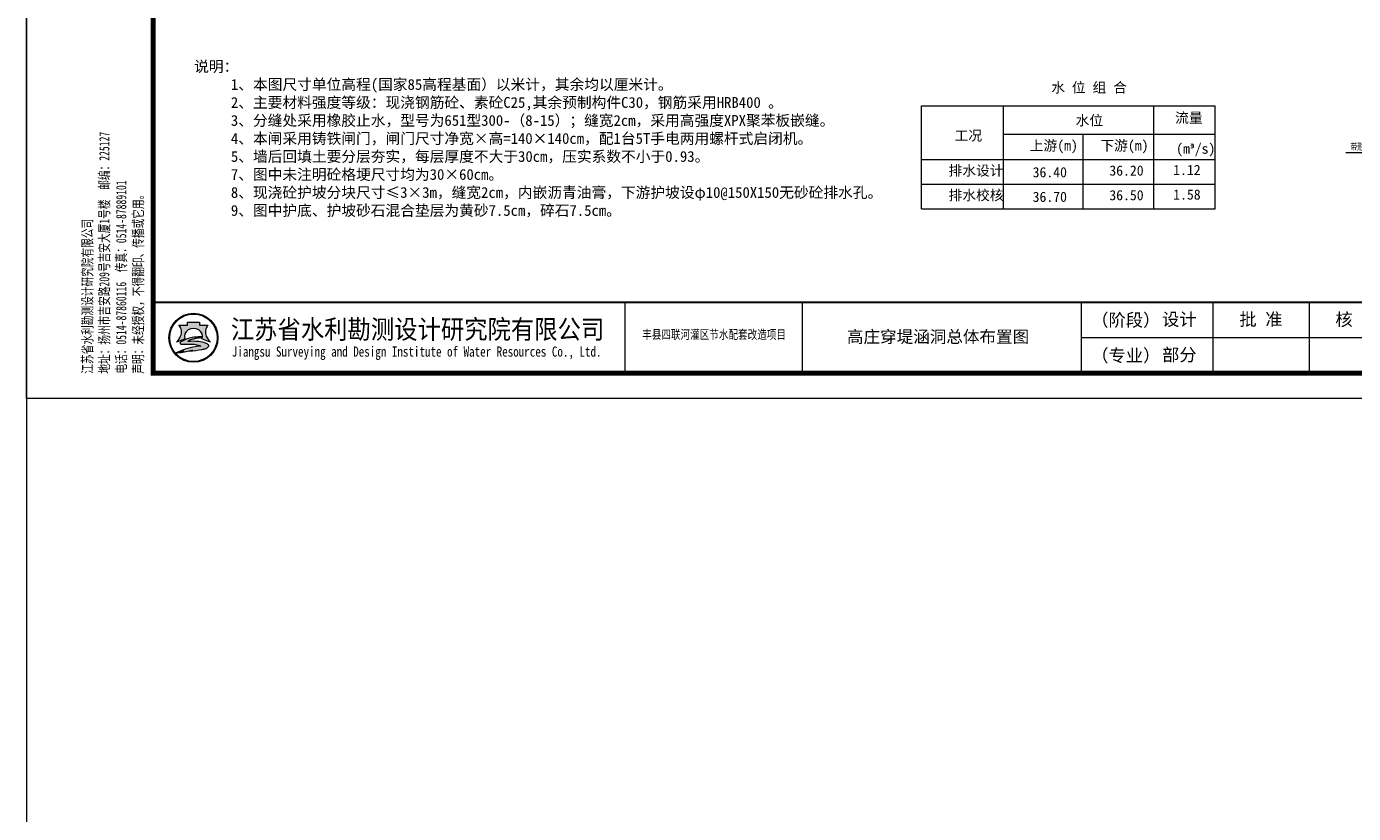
# Model space of a CAD drawing. Extents: x -27255 to 1448651, y 31034 to 8081248.
# Tile 116 of 198: x 583027 to 583420, y 3861227 to 3861461. Entities that reach past the tile are written whole.
import ezdxf
from ezdxf.enums import TextEntityAlignment as Align

# ---------------------------------------------------------------- set-up
doc = ezdxf.new("R2010")
doc.units = 0
doc.layers.get('0').update_dxf_attribs({"linetype": 'CONTINUOUS'})
for name, color, linetype, lineweight in [('0.09标注线', 3, 'CONTINUOUS', 9), ('0.13文字', 3, 'CONTINUOUS', 13), ('图框', 7, 'CONTINUOUS', 20), ('文字', 7, 'CONTINUOUS', 15), ('细实线', 3, 'CONTINUOUS', 20)]:
    doc.layers.add(name, color=color, linetype=linetype, lineweight=lineweight)
doc.styles.add('-仿宋_GB2312', font='FangSong_GB2312.ttf')
doc.styles.add('LYJFS', font='times.ttf', dxfattribs={"width": 0.7})
doc.styles.add('仿宋', font='FangSong_GB2312.ttf', dxfattribs={"width": 0.7})
doc.styles.add('宋体', font='FangSong_GB2312.ttf')

# ---------------------------------------------------------------- blocks, each defined once
blk = doc.blocks.new('d4trtg')
h = blk.add_hatch(color=152)
h.dxf.hatch_style = 1
h.paths.add_polyline_path([(654246.3193193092, 3899725.409078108, 1), (654149.4769673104, 3899725.409078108, 1)])
h.paths.add_polyline_path([(654244.689577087, 3899725.409078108, 1), (654151.1067095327, 3899725.409078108, 1)], flags=16)
h = blk.add_hatch(color=152)
h.dxf.hatch_style = 1
edge = h.paths.add_edge_path()
edge.add_arc((654216.7300615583, 3899701.144012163), 14.62686968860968, 43.31770961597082, 70.37003522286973)
edge.add_arc((654202.9245894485, 3899662.43781051), 55.72140833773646, 70.37003522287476, 84.52854590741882)
edge.add_arc((654197.052297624, 3899601.131590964), 117.3082280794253, 84.5285459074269, 95.17746754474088)
edge.add_arc((654198.4691254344, 3899704.113250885), 18.32576248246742, 111.7965680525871, 130.9174013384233, ccw=False)
edge.add_arc((654217.4394684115, 3899656.675769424), 69.41576698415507, 98.84274785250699, 111.79656805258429, ccw=False)
edge.add_arc((654228.1102754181, 3899588.085080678), 138.8315339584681, 95.21036804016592, 98.84274785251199, ccw=False)
edge.add_ellipse((654197.8981433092, 3899728.334977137), major_axis=(-17.7501498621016, 0), ratio=0.8776980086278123, start_angle=172.6538623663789, end_angle=176.9129867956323)
edge.add_arc((654213.8325542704, 3899624.955280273), 102.5563365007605, 88.99992913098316, 98.52267106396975)
edge.add_arc((654209.8965974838, 3899651.220285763), 75.99805588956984, 98.5226710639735, 116.8491039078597)
edge.add_arc((654181.1331357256, 3899708.041207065), 12.31168505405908, 116.8491039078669, 139.2900683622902)
edge.add_arc((654173.2830714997, 3899714.795695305), 1.955690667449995, 139.2900683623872, 263.050638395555)
edge.add_arc((654175.1158058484, 3899729.831970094), 17.10324739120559, 263.0506383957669, 272.136251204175)
edge.add_arc((654186.8001782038, 3899416.594006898), 296.3525647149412, 88.46268833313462, 92.13625120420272, ccw=False)
edge.add_arc((654193.3818121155, 3899661.833379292), 51.02489061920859, 68.07113774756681, 88.46268833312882, ccw=False)
edge.add_arc((654234.506227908, 3899496.08092722), 214.2253735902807, 95.91294384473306, 98.79521578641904)
edge.add_arc((654220.8241236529, 3899584.51078353), 124.7433113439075, 98.79521578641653, 117.8496747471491)
edge.add_arc((654806.2087627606, 3897318.850026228), 2461.597634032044, 104.7703900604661, 105.15790668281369, ccw=False)
edge.add_line((654178.6340996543, 3899699.104834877), (654170.5934602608, 3899695.844113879))
edge.add_arc((654384.3496151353, 3898723.49134639), 995.5709910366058, 100.90627282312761, 102.39834375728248, ccw=False)
edge.add_line((654195.9846486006, 3899701.080338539), (654189.8745459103, 3899699.193213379))
edge.add_arc((654166.7652083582, 3899985.305806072), 287.044347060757, 274.6177604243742, 279.6944367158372)
edge.add_arc((654207.3949546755, 3899747.472955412), 45.76599921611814, 279.694436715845, 287.6119267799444)
edge.add_arc((654216.243616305, 3899719.598572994), 16.52082853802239, 287.6119267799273, 311.5140981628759)
edge.add_arc((654225.3686800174, 3899709.289677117), 2.753471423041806, 311.5140981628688, 403.3177096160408)
edge = h.paths.add_edge_path()
edge.add_arc((654242.1391779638, 3899736.786777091), 20.67819482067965, 138.9741968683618, 204.1180883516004, ccw=False)
edge.add_line((654226.5392573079, 3899750.359920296), (654209.5567490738, 3899750.359920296))
edge.add_line((654209.5567490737, 3899750.359920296), (654209.5567490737, 3899756.23053299))
edge.add_line((654209.5567490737, 3899756.23053299), (654186.2395375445, 3899756.23053299))
edge.add_line((654186.2395375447, 3899756.23053299), (654186.2395375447, 3899750.359920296))
edge.add_line((654186.2395375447, 3899750.359920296), (654169.2570293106, 3899750.359920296))
edge.add_arc((654153.6571086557, 3899736.786777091), 20.67819482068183, -24.118088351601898, 41.0258031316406, ccw=False)
edge.add_arc((654138.2813983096, 3899743.670490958), 37.52449961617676, 314.34412131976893, 335.8819116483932, ccw=False)
edge.add_arc((654157.8406418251, 3899747.198545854), 31.08765203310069, 282.3877277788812, 290.1465811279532)
edge.add_arc((654127.1774852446, 3899830.778947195), 120.1152469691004, 290.1465811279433, 296.6495194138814)
edge.add_ellipse((654197.8981433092, 3899728.334977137), major_axis=(-17.7501498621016, 0), ratio=0.8776980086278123, start_angle=176.9129867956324, end_angle=378.37473811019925, ccw=False)
edge.add_ellipse((654197.8981433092, 3899728.334977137), major_axis=(-17.7501498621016, 0), ratio=0.8776980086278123, start_angle=172.653862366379, end_angle=176.9129867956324, ccw=False)
edge.add_ellipse((654197.8981433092, 3899728.334977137), major_axis=(-17.7501498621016, 0), ratio=0.8776980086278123, start_angle=161.6252618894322, end_angle=172.653862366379, ccw=False)
edge.add_arc((654268.6188013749, 3899830.778947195), 120.1152469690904, 243.3504805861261, 249.853418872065)
edge.add_arc((654237.9556447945, 3899747.198545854), 31.08765203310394, 249.8534188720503, 257.61227222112)
edge.add_arc((654257.5148883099, 3899743.670490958), 37.52449961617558, 204.1180883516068, 225.6558786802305, ccw=False)
at = {"lineweight": 0}
for p, q in [((653868.4004973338, 3899605.327936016), (653868.4004973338, 3902577.336202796)), ((658021.2066613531, 3899725.409078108), (655949.806960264, 3899725.409078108)), ((658071.2404705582, 3899605.327936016), (653868.4004973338, 3899605.327936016))]:
    blk.add_line(p, q, dxfattribs=at)
for p, q in [((655049.1983945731, 3899795.456410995), (655049.1983945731, 3899655.361745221)), ((655399.4350590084, 3899795.456410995), (655399.4350590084, 3899655.361745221)), ((655949.806960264, 3899795.456410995), (655949.806960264, 3899655.361745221)), ((656209.9827681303, 3899795.456410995), (656209.9827681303, 3899655.361745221)), ((656400.1112431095, 3899795.456410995), (656400.1112431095, 3899655.361745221))]:
    blk.add_line(p, q)
at = {"lineweight": 0, "const_width": 10.0067618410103}
blk.add_lwpolyline([(654118.5695433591, 3902527.302393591), (658021.2066613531, 3902527.302393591), (658021.2066613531, 3899655.361745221), (654118.5695433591, 3899655.361745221)], close=True, dxfattribs=at)
at = {"lineweight": 0, "const_width": 4.002704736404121}
blk.add_lwpolyline([(658021.2066613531, 3899795.456410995), (654118.5695433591, 3899795.456410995)], dxfattribs=at)
at = {"color": 152}
for points in [[(654181.0529832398, 3899723.423913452, -0.02838203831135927), (654168.5479460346, 3899718.013005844, -0.03386732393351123), (654164.5097554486, 3899716.834668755, 0.09425397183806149), (654172.5302050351, 3899728.337281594, 0.2921547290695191), (654169.2570293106, 3899750.359920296), (654186.2395375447, 3899750.359920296), (654186.2395375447, 3899756.23053299), (654209.5567490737, 3899756.23053299), (654209.5567490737, 3899750.359920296), (654226.5392573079, 3899750.359920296, 0.29215472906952), (654223.2660815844, 3899728.337281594, 0.09425397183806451), (654231.2865311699, 3899716.834668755, -0.03386732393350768), (654227.2483405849, 3899718.013005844, -0.02838203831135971), (654214.7433033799, 3899723.423913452)], [(654215.6225359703, 3899727.495994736, 0.04157472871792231), (654198.6336295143, 3899726.379117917, 0.08013502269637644), (654175.5726574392, 3899719.025681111, 0.09823132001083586), (654171.8006163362, 3899716.071255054, 0.599439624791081), (654173.0464484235, 3899712.85437217, 0.03966424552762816), (654175.7533461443, 3899712.7406093, -0.01603031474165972), (654194.7507043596, 3899712.839904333, -0.08921046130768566), (654212.4373190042, 3899709.166529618, 0.01257694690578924), (654201.7504573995, 3899707.787257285, 0.08333285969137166), (654162.549863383, 3899694.805861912, -0.001690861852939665), (654178.6340996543, 3899699.104834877), (654170.5934602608, 3899695.844113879, -0.006510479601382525), (654195.9846486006, 3899701.080338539), (654189.8745459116, 3899699.193213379, 0.02215480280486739), (654215.101659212, 3899702.360502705, 0.03456031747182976), (654221.242295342, 3899703.852113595, 0.1046726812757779), (654227.1936927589, 3899707.227897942, 0.4234638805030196), (654227.3719977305, 3899711.178677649, 0.1185893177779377), (654221.6438736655, 3899714.920795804, 0.06185687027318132), (654208.2376153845, 3899717.905342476, 0.04649815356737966), (654186.4662944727, 3899717.961197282, -0.08362449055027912), (654191.6645458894, 3899721.128869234, -0.05658197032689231), (654206.7686614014, 3899725.266458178, -0.01585057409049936), (654215.5025964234, 3899726.342960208)]]:
    blk.add_lwpolyline(points, format="xyb", dxfattribs=at)
for radius in [48.42117599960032, 46.79143377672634]:
    blk.add_circle((654197.8981433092, 3899725.409078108), radius, dxfattribs=at)
blk.add_arc((654217.4394684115, 3899656.675769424), 69.41576698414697, 98.8427478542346, 111.796568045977, dxfattribs=at)
for start_param, end_param in [(2.820892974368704, 6.603884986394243), (3.013378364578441, 3.087714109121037)]:
    blk.add_ellipse((654197.8981433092, 3899728.334977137), major_axis=(-17.7501498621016, 0), ratio=0.8776980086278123, start_param=start_param, end_param=end_param, dxfattribs=at)
at = {"style": '宋体'}
for s, height, width, p in [('江苏省水利勘测设计研究院有限公司', 37.52535690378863, 0.9, (654640.1952124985, 3899742.929376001)), ('丰县四联河灌区节水配套改造项目', 18.01217131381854, 0.75, (655225.535190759, 3899732.299860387)), ('Jiangsu Surveying and Design Institute of Water Resources Co., Ltd.', 20.0135236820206, 0.8, (654638.4727689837, 3899695.522921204))]:
    blk.add_text(s, height=height, dxfattribs=dict(at, width=width)).set_placement(p, align=Align.MIDDLE)
at = {"style": 'LYJFS'}
for s, p in [('（阶段）', (656038.2059940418, 3899760.432744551)), ('（专业）', (656038.2059940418, 3899690.385411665))]:
    blk.add_text(s, height=25.01690460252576, dxfattribs=at).set_placement(p, align=Align.MIDDLE_CENTER)
at = {"insert": (654101.5093347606, 3899654.544439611), "char_height": 20.0135236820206, "attachment_point": 7, "rotation": 90, "style": '仿宋'}
blk.add_mtext('江苏省水利勘测设计研究院有限公司\\P地址：扬州市吉安路209号吉安大厦1号楼  邮编：225127\\P电话：0514-87860116  传真：0514-87889101\\P声明：未经授权，不得翻印、传播或它用。', dxfattribs=at)
at = {"char_height": 25.01690460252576, "attachment_point": 5, "style": '宋体'}
for s, insert in [('设计', (656143.9596908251, 3899760.432744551)), ('批 准', (656305.0470056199, 3899760.432744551)), ('核 定', (656494.550057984, 3899760.154778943)), ('部分', (656143.9596908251, 3899690.385411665))]:
    blk.add_mtext(s, dxfattribs=dict(at, insert=insert))

msp = doc.modelspace()

# ---------------------------------------------------------------- linework, layer by layer
at = {"layer": '0.09标注线'}
for p, q in [((583292.1268450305, 3861437.179265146), (583379.1560555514, 3861437.179265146)), ((583292.1268450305, 3861406.645531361), (583292.1268450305, 3861437.179265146)), ((583316.3995193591, 3861406.645531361), (583316.3995193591, 3861437.179265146)), ((583360.94532726, 3861406.645531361), (583360.94532726, 3861437.179265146)), ((583379.1560555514, 3861406.645531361), (583379.1560555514, 3861437.179265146)), ((583379.1560555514, 3861406.645531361), (583379.1560555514, 3861437.179265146)), ((583316.3995193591, 3861428.695475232), (583379.1560555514, 3861428.695475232)), ((583340.0016413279, 3861406.645531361), (583340.0016413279, 3861428.695475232)), ((583292.1268450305, 3861421.237892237), (583379.1560555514, 3861421.237892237)), ((583292.1268450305, 3861413.941711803), (583379.1560555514, 3861413.941711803)), ((583292.1268450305, 3861406.645531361), (583379.1560555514, 3861406.645531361))]:
    msp.add_line(p, q, dxfattribs=at)
at = {"layer": '0.13文字', "lineweight": 13}
msp.add_line((583026.8697264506, 3871338.129037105), (583026.8697264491, 3855111.179997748), dxfattribs=at)
at = {"layer": '细实线', "color": 3, "lineweight": 15}
msp.add_line((583438.5294166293, 3861423.1992007, 24.79999999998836), (583417.8499704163, 3861423.1992007, 24.79999999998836), dxfattribs=at)

# ---------------------------------------------------------------- block references
at = {"layer": '图框', "xscale": 0.1501499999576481, "yscale": 0.1501500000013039, "zscale": 0.15015}
msp.add_blockref('d4trtg', (484848.5294194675, 3275824.637963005), dxfattribs=at)

# ---------------------------------------------------------------- texts
at = {"layer": '0.09标注线', "char_height": 2.99, "attachment_point": 1, "style": '-仿宋_GB2312'}
for s, insert, width in [('水 位 组 合', (583330.5829723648, 3861444.069384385), 37.64334921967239), ('水位', (583337.7959111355, 3861434.3245756), 22.1962377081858), ('流量', (583367.2817167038, 3861435.106480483), 22.1962377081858), ('工况', (583301.9163262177, 3861429.815990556), 22.1962377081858), ('上游(m)', (583324.2025992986, 3861426.875261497), 22.1962377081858), ('下游(m)', (583345.1462852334, 3861426.875261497), 22.1962377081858), ('(m{\\fISOCPEUR|b0|i0|c134|p34;³}/s)', (583367.598179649, 3861425.935821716), 22.1962377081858), ('排水设计', (583300.1311042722, 3861419.456669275), 22.1962377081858), ('36.40', (583325.0562394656, 3861418.969193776), 22.1962377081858), ('36.20', (583347.7852571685, 3861419.456669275), 22.1962377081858), ('1.12', (583366.7218081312, 3861419.644404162), 22.1962377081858), ('排水校核', (583300.1311042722, 3861412.160488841), 22.1962377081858), ('36.70', (583325.0562394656, 3861411.673013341), 22.1962377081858), ('36.50', (583347.7852571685, 3861412.160488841), 22.1962377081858), ('1.58', (583366.7218081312, 3861412.348223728), 22.1962377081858)]:
    msp.add_mtext(s, dxfattribs=dict(at, insert=insert, width=width))
at = {"layer": '0.13文字', "linetype": 'Continuous', "lineweight": 13, "insert": (583262.6712424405, 3861370.522005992), "char_height": 3.6, "width": 79.99331097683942, "attachment_point": 1, "style": 'LYJFS'}
msp.add_mtext('{\\fFangSong_GB2312|b0|i0|c134|p49;\\W1;   高庄穿堤涵洞总体布置图}', dxfattribs=at)
at = {"layer": '文字', "color": 7, "insert": (583076.5502749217, 3861450.413219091), "char_height": 3.2, "width": 208.3816698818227, "attachment_point": 1, "style": '-仿宋_GB2312'}
msp.add_mtext('说明：\\P     1、本图尺寸单位高程(国家85高程基面）以米计，其余均以厘米计。\\P     2、主要材料强度等级：现浇钢筋砼、素砼C25,其余预制构件C30，钢筋采用HRB400 。\\P     3、分缝处采用橡胶止水，型号为651型300-（8-15）；缝宽2cm，采用高强度XPX聚苯板嵌缝。\\P     4、本闸采用铸铁闸门，闸门尺寸净宽×高=140×140cm，配1台5T手电两用螺杆式启闭机。\\P     5、墙后回填土要分层夯实，每层厚度不大于30cm，压实系数不小于0.93。\\P     7、图中未注明砼格埂尺寸均为30×60cm。\\P     8、现浇砼护坡分块尺寸≤3×3m，缝宽2cm，内嵌沥青油膏，下游护坡设φ10@150X150无砂砼排水孔。\\P     9、图中护底、护坡砂石混合垫层为黄砂7.5cm，碎石7.5cm。\\P\\P     \\P\\P    ', dxfattribs=at)
at = {"layer": '细实线', "color": 3, "lineweight": 15, "style": '-仿宋_GB2312', "width": 0.7}
msp.add_text('带形1：2水泥砂浆封口', height=2, dxfattribs=at).set_placement((583419.2657288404, 3861424.02887309, 24.79999999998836))

doc.saveas('drawing.dxf')
